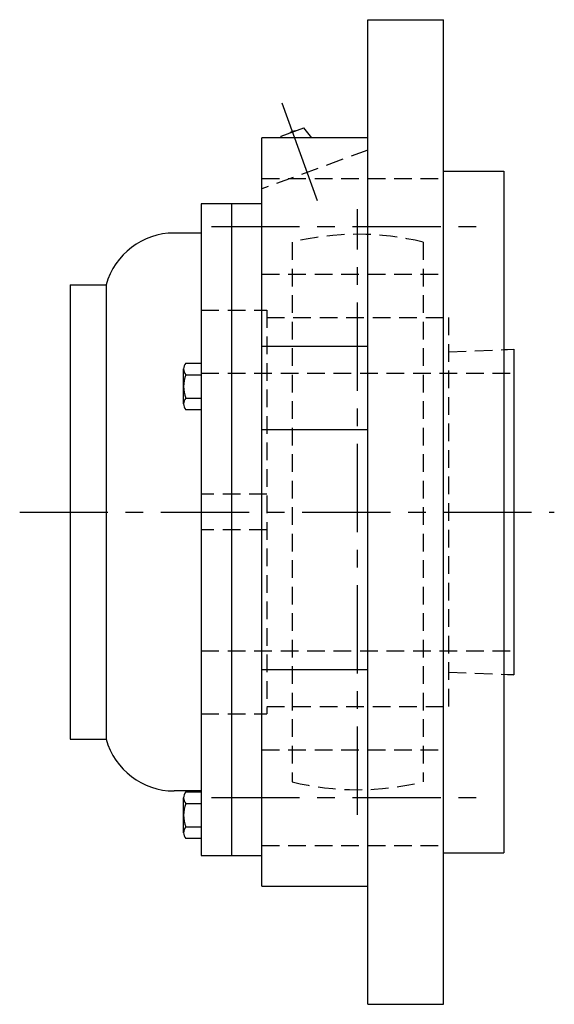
# Model space of a CAD drawing. Extents: x -108 to 254, y -107 to 268.
# Tile 11 of 12: x 148 to 254, y -98 to 98. Entities that reach past the tile are written whole.
import ezdxf

# ---------------------------------------------------------------- set-up
doc = ezdxf.new("R2010")
doc.units = 0
doc.header["$LTSCALE"] = 14
doc.linetypes.add('CENTER', pattern=[2, 1.25, -0.25, 0.25, -0.25])
doc.linetypes.add('HIDDEN', pattern=[0.375, 0.25, -0.125])
doc.layers.get('0').update_dxf_attribs({"linetype": 'CONTINUOUS'})
doc.layers.add('CENTER', color=1, linetype='CENTER')
doc.layers.add('HIDDEN', color=3, linetype='HIDDEN')

msp = doc.modelspace()

# ---------------------------------------------------------------- linework, layer by layer
for p, q in [((216.5, 97.5), (231.5, 97.5)), ((231.5, -97.5), (231.5, 97.5)), ((216.5, -97.5), (216.5, 97.5)), ((199.34, 74.44), (203.85, 76.08)), ((205.45, 74.07), (203.85, 76.08)), ((199.35, 74.07), (199.34, 74.44)), ((195.5, -74.07), (195.5, 74.07)), ((216.5, 74.07), (195.5, 74.07)), ((231.5, 67.5), (243.5, 67.5)), ((243.5, 67.5), (243.5, -67.5)), ((183.5, 61), (183.5, -68.05)), ((195.5, 61), (183.5, 61)), ((189.5, 61), (189.5, -68.05)), ((183.5, 55.25), (178.14, 55.25)), ((157.5, 45), (164.65, 45)), ((157.5, 45), (157.5, -45)), ((164.65, 45), (164.65, -45)), ((195.5, 32.87), (216.5, 32.87)), ((243.5, 32.17), (245.5, 32.25)), ((245.5, 32.25), (245.5, -32.25)), ((180.42, 29.49), (183.5, 29.49)), ((180, 21.41), (180, 28.34)), ((180.42, 27.18), (183.5, 27.18)), ((180.42, 22.57), (183.5, 22.57)), ((183.5, 20.26), (180.42, 20.26)), ((195.5, 16.35), (216.5, 16.35)), ((195.5, -31.16), (216.5, -31.16)), ((245.5, -32.25), (243.5, -32.17)), ((157.5, -45), (164.65, -45)), ((183.5, -55.25), (178.14, -55.25)), ((179.5, -55.25), (178.14, -55.25)), ((180.42, -55.43), (183.5, -55.43)), ((180, -63.52), (180, -56.59)), ((180.42, -57.74), (183.5, -57.74)), ((180.42, -62.36), (183.5, -62.36)), ((183.5, -64.67), (180.42, -64.67)), ((183.5, -68.05), (195.5, -68.05)), ((231.5, -67.5), (243.5, -67.5)), ((195.5, -74.07), (216.5, -74.07)), ((216.5, -97.5), (231.5, -97.5))]:
    msp.add_line(p, q)
for centre, radius, start, end in [((202.1, 73.87), 1.59, 89.555, 130.445), ((178.14, 41.25), 14, 90, 164.4632), ((181.81, 28.34), 1.81, 140.463, 219.537), ((186.63, 24.87), 6.63, 159.6253, 200.3747), ((181.81, 21.41), 1.81, 140.463, 219.537), ((178.14, -41.25), 14, 195.5368, 270), ((181.81, -56.59), 1.81, 140.463, 219.537), ((186.63, -60.05), 6.63, 159.6253, 200.3747), ((181.81, -63.52), 1.81, 140.463, 219.537)]:
    msp.add_arc(centre, radius, start, end)
at = {"layer": 'CENTER', "linetype": 'CONTINUOUS'}
msp.add_line((206.55, 61.64), (199.51, 81), dxfattribs=at)
at = {"layer": 'CENTER'}
for p, q in [((214.5, -60), (214.5, 60)), ((185.5, 56.57), (241.5, 56.57)), ((147.5, 0), (253.5, 0)), ((185.5, -56.57), (241.5, -56.57))]:
    msp.add_line(p, q, dxfattribs=at)
at = {"layer": 'HIDDEN'}
for p, q in [((216.5, 71.64), (195.5, 64)), ((195.5, 66.07), (231.5, 66.07)), ((201.5, 53.44), (201.5, -53.44)), ((227.5, 53.44), (227.5, -53.44)), ((195.5, 47.07), (231.5, 47.07)), ((183.5, 40), (183.5, -40)), ((183.5, 40), (196.5, 40)), ((196.5, 40), (196.5, -40)), ((196.5, 38.5), (232.5, 38.5)), ((232.5, 38.5), (232.5, -38.5)), ((232.5, 31.71), (245.5, 32.25)), ((245.5, 32.25), (245.5, -32.25)), ((183.5, 27.5), (245.5, 27.5)), ((196.5, 3.5), (183.5, 3.5)), ((196.5, -3.5), (183.5, -3.5)), ((183.5, -27.5), (245.5, -27.5)), ((232.5, -31.71), (245.5, -32.25)), ((196.5, -38.5), (232.5, -38.5)), ((183.5, -40), (196.5, -40)), ((195.5, -47.07), (231.5, -47.07)), ((195.5, -66.07), (231.5, -66.07))]:
    msp.add_line(p, q, dxfattribs=at)
for start, end in [(76.328, 103.672), (256.328, 283.672)]:
    msp.add_arc((214.5, 0), 55, start, end, dxfattribs=at)

doc.saveas('drawing.dxf')
